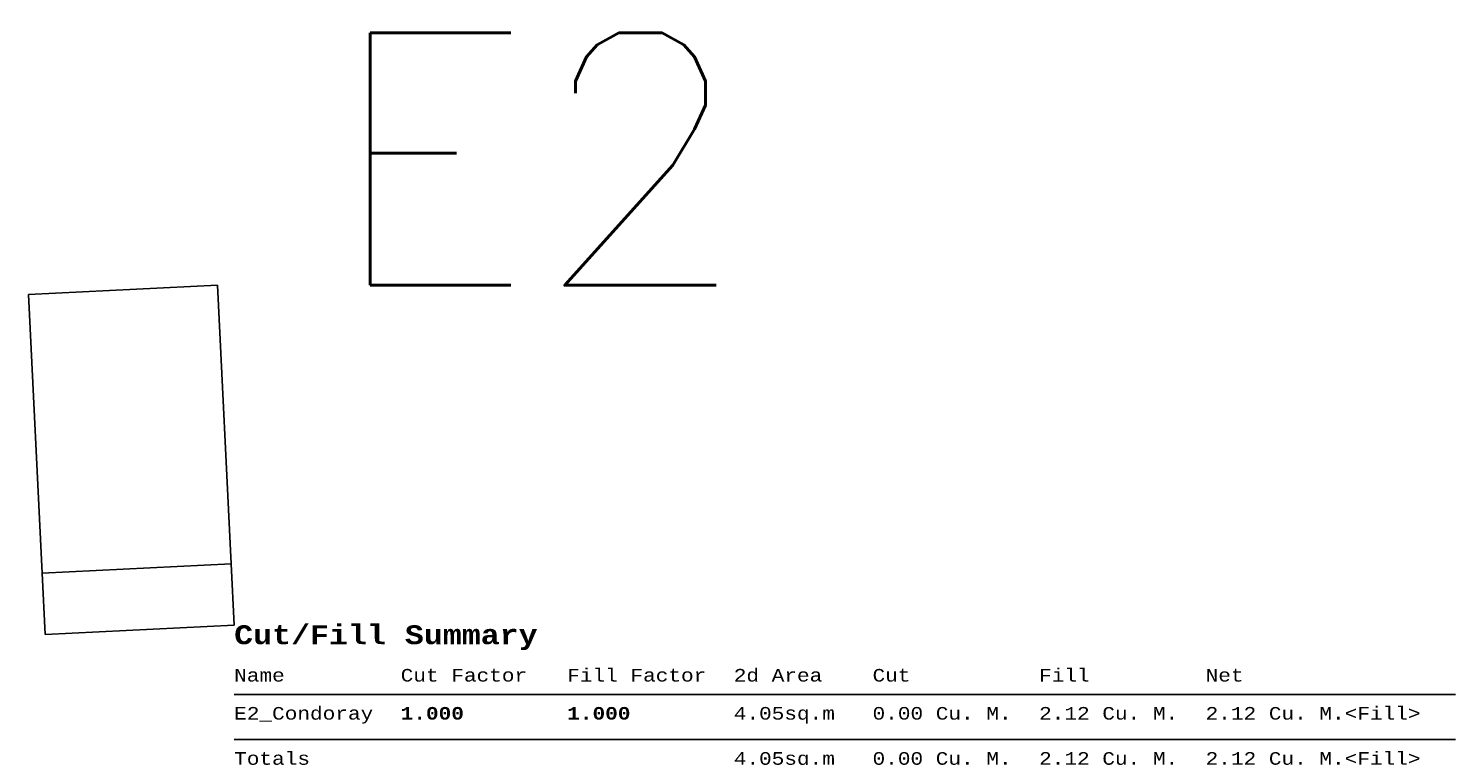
# Model space of a CAD drawing. Header units: metres. Extents: x 376037 to 376412, y 8568061 to 8568110.
# Tile 2 of 5: x 376265.35 to 376276.66, y 8568060.75 to 8568066.52. Entities that reach past the tile are written whole.
import ezdxf

# ---------------------------------------------------------------- set-up
doc = ezdxf.new("R2010")
doc.units = ezdxf.units.M
doc.layers.add('Con_Datum_E2', color=2, linetype='Continuous')
doc.styles.get("Standard").update_dxf_attribs({"font": 'simplex.shx'})

# ---------------------------------------------------------------- blocks, each defined once
blk = doc.blocks.new('*U79', base_point=(376267, 8568061.8, 507.1))
for p, q in [((376267, 8568007, 507.1), (377235, 8568007, 507.1)), ((376267, 8567971.2, 507.1), (377235, 8567971.2, 507.1))]:
    blk.add_line(p, q)
at = {"char_height": 5, "attachment_point": 1}
for s, insert in [('{\\fCourier New|b1|i0|c0|p49;\\H3X;Cut/Fill Summary}\\P\\P', (376267, 8568061.8, 507.1)), ('{\\fCourier New|b0|i0|c0|p49;\\H2X;Name}^I', (376267, 8568027.2, 507.1)), ('{\\fCourier New|b0|i0|c0|p49;\\H2X;Cut Factor}^I', (376399, 8568027.2, 507.1)), ('{\\fCourier New|b0|i0|c0|p49;\\H2X;Fill Factor}^I', (376531, 8568027.2, 507.1)), ('{\\fCourier New|b0|i0|c0|p49;\\H2X;2d Area}^I', (376663, 8568027.2, 507.1)), ('{\\fCourier New|b0|i0|c0|p49;\\H2X;Cut}^I', (376773, 8568027.2, 507.1)), ('{\\fCourier New|b0|i0|c0|p49;\\H2X;Fill}^I', (376905, 8568027.2, 507.1)), ('{\\fCourier New|b0|i0|c0|p49;\\H2X;Net}^I', (377037, 8568027.2, 507.1)), ('{\\fCourier New|b0|i0|c0|p49;\\H2X;E2_Condoray}^I', (376267, 8567997, 507.1)), ('{\\fCourier New|b1|i0|c0|p49;\\H2X;1.000}^I', (376399, 8567997, 507.1)), ('{\\fCourier New|b1|i0|c0|p49;\\H2X;1.000}^I', (376531, 8567997, 507.1)), ('{\\fCourier New|b0|i0|c0|p49;\\H2X;4.05sq.m}^I', (376663, 8567997, 507.1)), ('{\\fCourier New|b0|i0|c0|p49;\\H2X;0.00 Cu. M.}^I', (376773, 8567997, 507.1)), ('{\\fCourier New|b0|i0|c0|p49;\\H2X;2.12 Cu. M.}^I', (376905, 8567997, 507.1)), ('{\\fCourier New|b0|i0|c0|p49;\\H2X;2.12 Cu. M.<Fill>}^I', (377037, 8567997, 507.1)), ('{\\fCourier New|b0|i0|c0|p49;\\H2X;Totals}^I', (376267, 8567961.2, 507.1)), ('{\\fCourier New|b0|i0|c0|p49;\\H2X;4.05sq.m}^I', (376663, 8567961.2, 507.1)), ('{\\fCourier New|b0|i0|c0|p49;\\H2X;0.00 Cu. M.}^I', (376773, 8567961.2, 507.1)), ('{\\fCourier New|b0|i0|c0|p49;\\H2X;2.12 Cu. M.}^I', (376905, 8567961.2, 507.1)), ('{\\fCourier New|b0|i0|c0|p49;\\H2X;2.12 Cu. M.<Fill>}^I', (377037, 8567961.2, 507.1))]:
    blk.add_mtext(s, dxfattribs=dict(at, insert=insert))

msp = doc.modelspace()

# ---------------------------------------------------------------- linework, layer by layer
at = {"layer": 'Con_Datum_E2'}
for points in [[(376265.352, 8568064.408, 508.472), (376266.85, 8568064.481, 508.472)], [(376266.85, 8568064.481, 508.472), (376266.958, 8568062.271, 507.15), (376266.982, 8568061.784, 507.15)], [(376265.352, 8568064.408, 508.472), (376265.46, 8568062.197, 507.15), (376265.484, 8568061.711, 507.15)], [(376265.46, 8568062.197, 507.15), (376266.958, 8568062.271, 507.15)], [(376265.484, 8568061.711, 507.15), (376266.982, 8568061.784, 507.15)]]:
    msp.add_polyline3d(points, dxfattribs=at)

# ---------------------------------------------------------------- block references
at = {"xscale": 0.01, "yscale": 0.01, "zscale": 0.01}
msp.add_blockref('*U79', (376266.982, 8568061.784, 507.15), dxfattribs=at)

# ---------------------------------------------------------------- texts
at = {"layer": 'Con_Datum_E2'}
msp.add_text('E2', height=2, dxfattribs=at).set_placement((376267.717, 8568064.481, 508.472))

doc.saveas('drawing.dxf')
